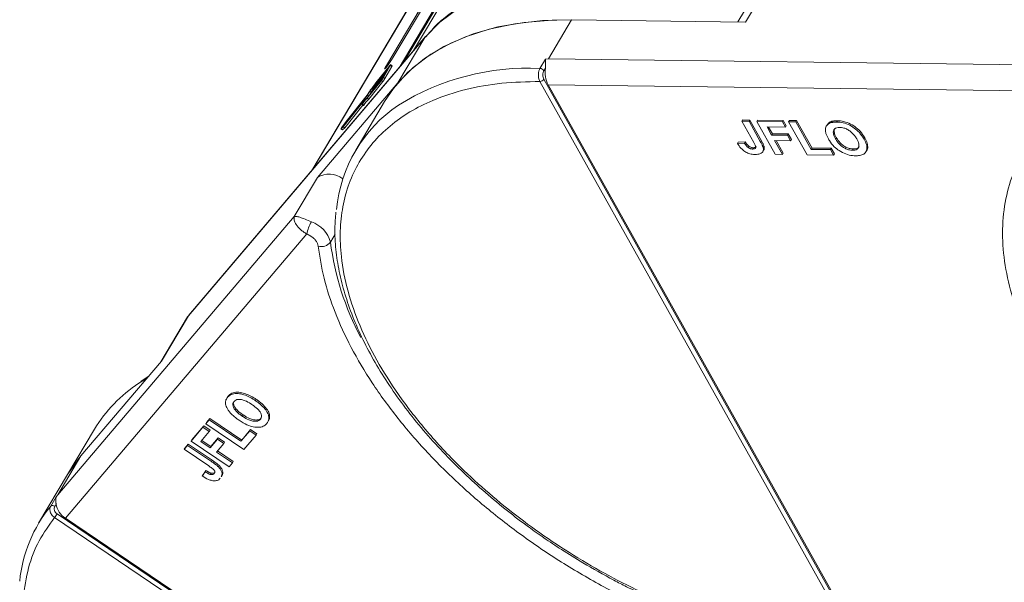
# Model space of a CAD drawing. Header units: millimetres. Extents: x -1055 to 1009, y -247 to 1211.
# Tile 27 of 51: x 141 to 218, y 1018 to 1062. Entities that reach past the tile are written whole.
import ezdxf

# ---------------------------------------------------------------- set-up
doc = ezdxf.new("R2010")
doc.units = ezdxf.units.MM

msp = doc.modelspace()

# ---------------------------------------------------------------- linework, layer by layer
at = {"color": 7, "linetype": 'Continuous', "lineweight": 15}
for p, q in [((195.545, 1100.314), (170.576, 1058.334)), ((170.922, 1058.74), (195.733, 1100.456)), ((193.278, 1095.927), (171.717, 1059.676)), ((188.689, 1092.241), (163.741, 1050.295)), ((163.768, 1050.327), (188.737, 1092.307)), ((170.128, 1059.163), (184.543, 1083.399)), ((183.997, 1082.757), (169.583, 1058.521)), ((197.712, 1061.916), (199.823, 1065.465)), ((198.991, 1065.102), (197.101, 1061.924)), ((182.272, 1059.049), (184.081, 1062.091)), ((184.081, 1062.091), (197.712, 1061.916)), ((172.649, 1060.771), (154.13, 1038.991)), ((172.602, 1060.706), (172.649, 1060.771)), ((172.998, 1061.126), (172.662, 1060.762)), ((154.083, 1038.925), (172.602, 1060.706)), ((172.602, 1060.706), (170.491, 1057.157)), ((169.83, 1058.461), (168.742, 1057.101)), ((169.875, 1058.541), (168.77, 1057.159)), ((169.35, 1057.572), (169.891, 1058.526)), ((169.47, 1057.492), (170.01, 1058.445)), ((169.698, 1058.519), (169.583, 1058.521)), ((169.745, 1058.297), (169.835, 1058.456)), ((169.835, 1058.457), (169.83, 1058.461)), ((169.891, 1058.526), (170.01, 1058.445)), ((170.033, 1058.499), (169.914, 1058.58)), ((181.612, 1058.291), (182.041, 1059.013)), ((182.041, 1059.013), (182.272, 1059.049)), ((222.318, 1058.534), (182.272, 1059.049)), ((169.385, 1057.662), (168.375, 1056.398)), ((168.42, 1056.478), (169.43, 1057.741)), ((169.542, 1057.94), (168.533, 1056.677)), ((168.578, 1056.756), (169.587, 1058.019)), ((169.7, 1058.218), (168.69, 1056.955)), ((168.735, 1057.034), (169.745, 1058.297)), ((169.295, 1057.503), (169.385, 1057.662)), ((169.43, 1057.741), (169.542, 1057.94)), ((169.587, 1058.019), (169.7, 1058.218)), ((181.921, 1058.108), (182.032, 1058.294)), ((170.491, 1057.157), (164.188, 1049.743)), ((168.094, 1055.967), (169.199, 1057.349)), ((168.157, 1056.068), (169.244, 1057.428)), ((168.214, 1055.886), (169.319, 1057.268)), ((168.684, 1056.948), (168.714, 1056.927)), ((168.687, 1056.957), (168.71, 1056.997)), ((168.72, 1056.934), (168.69, 1056.955)), ((168.772, 1057.081), (168.742, 1057.101)), ((169.199, 1057.349), (169.319, 1057.268)), ((169.47, 1057.492), (169.35, 1057.572)), ((206.398, 1013.008), (181.6, 1057.269)), ((206.71, 1013.183), (181.912, 1057.444)), ((182.245, 1057.006), (223.126, 1056.48)), ((182.245, 1057.006), (206.467, 1013.773)), ((168.081, 1056.158), (166.403, 1054.059)), ((168.084, 1056.185), (166.436, 1054.124)), ((168.177, 1056.093), (168.081, 1056.158)), ((168.258, 1056.493), (168.084, 1056.185)), ((168.28, 1056.502), (168.106, 1056.195)), ((168.205, 1056.128), (168.106, 1056.195)), ((168.388, 1056.429), (168.28, 1056.502)), ((168.301, 1056.249), (168.379, 1056.385)), ((168.368, 1056.392), (168.399, 1056.371)), ((168.372, 1056.401), (168.395, 1056.441)), ((168.405, 1056.378), (168.375, 1056.398)), ((168.526, 1056.67), (168.557, 1056.649)), ((168.53, 1056.679), (168.552, 1056.719)), ((168.563, 1056.656), (168.533, 1056.677)), ((166.211, 1053.727), (167.845, 1055.77)), ((166.268, 1053.82), (167.946, 1055.92)), ((166.331, 1053.646), (167.746, 1055.416)), ((169.446, 1055.696), (167.184, 1051.894)), ((167.677, 1055.463), (167.797, 1055.382)), ((167.685, 1055.48), (167.848, 1055.768)), ((167.824, 1055.414), (167.704, 1055.495)), ((167.949, 1055.917), (167.775, 1055.61)), ((167.848, 1055.768), (167.845, 1055.77)), ((167.949, 1055.917), (167.989, 1055.89)), ((167.995, 1055.897), (167.952, 1055.926)), ((168.094, 1055.967), (168.214, 1055.886)), ((166.436, 1054.124), (166.077, 1053.627)), ((166.403, 1054.059), (166.138, 1053.693)), ((166.138, 1053.693), (166.268, 1053.82)), ((166.439, 1054.034), (166.403, 1054.059)), ((197.473, 1054.255), (197.413, 1054.154)), ((198.346, 1052.488), (197.413, 1054.154)), ((197.413, 1054.154), (197.98, 1054.147)), ((197.473, 1054.255), (198.04, 1054.248)), ((198.04, 1054.248), (197.98, 1054.147)), ((197.98, 1054.147), (198.889, 1052.524)), ((198.04, 1054.248), (198.949, 1052.626)), ((198.645, 1054.24), (198.585, 1054.139)), ((198.585, 1054.139), (200.589, 1054.113)), ((200.027, 1051.565), (198.585, 1054.139)), ((198.645, 1054.24), (200.649, 1054.214)), ((200.649, 1054.214), (200.589, 1054.113)), ((200.589, 1054.113), (200.829, 1053.684)), ((200.649, 1054.214), (200.889, 1053.785)), ((201.141, 1054.208), (201.08, 1054.107)), ((202.522, 1051.533), (201.08, 1054.107)), ((201.08, 1054.107), (201.648, 1054.099)), ((201.141, 1054.208), (201.708, 1054.201)), ((201.708, 1054.201), (201.648, 1054.099)), ((201.648, 1054.099), (202.849, 1051.955)), ((201.708, 1054.201), (202.909, 1052.056)), ((204.094, 1053.88), (204.033, 1053.779)), ((204.334, 1054.099), (204.274, 1053.998)), ((204.899, 1054.192), (204.839, 1054.091)), ((166.032, 1053.551), (166.151, 1053.471)), ((166.036, 1053.554), (166.211, 1053.727)), ((166.155, 1053.474), (166.036, 1053.554)), ((166.155, 1053.474), (166.331, 1053.646)), ((166.331, 1053.646), (166.211, 1053.727)), ((200.829, 1053.684), (199.392, 1053.703)), ((199.392, 1053.703), (199.744, 1053.076)), ((199.51, 1053.701), (199.804, 1053.177)), ((199.804, 1053.177), (199.744, 1053.076)), ((199.744, 1053.076), (200.991, 1053.06)), ((199.804, 1053.177), (201.052, 1053.161)), ((200.889, 1053.785), (200.829, 1053.684)), ((201.052, 1053.161), (200.991, 1053.06)), ((200.991, 1053.06), (201.232, 1052.631)), ((201.052, 1053.161), (201.292, 1052.732)), ((197.129, 1052.524), (197.069, 1052.422)), ((197.618, 1052.448), (197.069, 1052.422)), ((197.129, 1052.524), (197.678, 1052.549)), ((197.678, 1052.549), (197.618, 1052.448)), ((198.949, 1052.626), (198.889, 1052.524)), ((201.232, 1052.631), (199.984, 1052.647)), ((199.984, 1052.647), (200.594, 1051.558)), ((200.102, 1052.645), (200.654, 1051.659)), ((201.292, 1052.732), (201.232, 1052.631)), ((204.75, 1052.783), (204.81, 1052.885)), ((207.044, 1052.851), (206.983, 1052.75)), ((197.934, 1052.228), (197.874, 1052.127)), ((198.317, 1052.083), (198.257, 1051.981)), ((199.062, 1051.772), (199.122, 1051.874)), ((199.159, 1052.137), (199.099, 1052.036)), ((200.594, 1051.558), (200.027, 1051.565)), ((200.594, 1051.558), (200.654, 1051.659)), ((204.602, 1051.506), (202.522, 1051.533)), ((202.909, 1052.056), (202.849, 1051.955)), ((202.849, 1051.955), (204.362, 1051.935)), ((202.909, 1052.056), (204.422, 1052.037)), ((204.422, 1052.037), (204.362, 1051.935)), ((204.362, 1051.935), (204.602, 1051.506)), ((204.422, 1052.037), (204.662, 1051.608)), ((204.602, 1051.506), (204.662, 1051.608)), ((206.145, 1051.982), (206.084, 1051.88)), ((207.135, 1051.768), (207.195, 1051.869)), ((164.188, 1049.743), (162.378, 1046.701)), ((162.378, 1046.701), (143.859, 1024.92)), ((144.451, 1023.101), (163.355, 1045.336)), ((163.677, 1045.162), (163.355, 1045.336)), ((165.206, 1044.699), (165.575, 1045.318)), ((154.023, 1038.842), (151.939, 1035.337)), ((151.972, 1035.376), (154.083, 1038.925)), ((154.023, 1038.842), (154.083, 1038.925)), ((154.083, 1038.925), (154.13, 1038.991)), ((145.668, 1027.963), (151.972, 1035.376)), ((150.198, 1033.651), (150.856, 1034.063)), ((150.948, 1034.172), (150.356, 1033.786)), ((157.062, 1032.422), (157.057, 1032.413)), ((157.117, 1032.514), (157.098, 1032.482)), ((157.216, 1032.662), (157.156, 1032.56)), ((159.401, 1032.39), (159.34, 1032.289)), ((155.448, 1030.48), (155.71, 1030.789)), ((155.508, 1030.582), (155.77, 1030.89)), ((155.77, 1030.89), (155.71, 1030.789)), ((155.71, 1030.789), (158.198, 1029.112)), ((155.77, 1030.89), (158.259, 1029.213)), ((158.303, 1031.079), (158.363, 1031.181)), ((159.785, 1030.937), (159.724, 1030.835)), ((160.348, 1030.708), (160.408, 1030.81)), ((146.734, 1030.051), (144.623, 1026.502)), ((154.294, 1029.123), (155.22, 1030.213)), ((154.354, 1029.224), (155.281, 1030.314)), ((155.281, 1030.314), (155.22, 1030.213)), ((155.22, 1030.213), (155.718, 1029.877)), ((155.281, 1030.314), (155.778, 1029.979)), ((155.508, 1030.582), (155.448, 1030.48)), ((158.434, 1028.468), (155.448, 1030.48)), ((155.778, 1029.979), (155.718, 1029.877)), ((158.198, 1029.112), (158.898, 1029.934)), ((158.259, 1029.213), (158.958, 1030.036)), ((158.958, 1030.036), (158.898, 1029.934)), ((158.898, 1029.934), (159.395, 1029.599)), ((158.958, 1030.036), (159.456, 1029.7)), ((154.354, 1029.224), (154.294, 1029.123)), ((155.718, 1029.877), (155.054, 1029.096)), ((155.13, 1029.186), (155.841, 1028.707)), ((155.781, 1028.606), (156.358, 1029.284)), ((155.841, 1028.707), (156.418, 1029.386)), ((156.418, 1029.386), (156.358, 1029.284)), ((156.358, 1029.284), (156.856, 1028.949)), ((156.418, 1029.386), (156.916, 1029.05)), ((158.259, 1029.213), (158.198, 1029.112)), ((159.395, 1029.599), (158.434, 1028.468)), ((159.395, 1029.599), (159.456, 1029.7)), ((153.752, 1028.485), (154.014, 1028.794)), ((153.812, 1028.587), (153.752, 1028.485)), ((155.684, 1027.183), (153.752, 1028.485)), ((153.812, 1028.587), (154.074, 1028.895)), ((154.074, 1028.895), (154.014, 1028.794)), ((154.014, 1028.794), (155.896, 1027.525)), ((154.074, 1028.895), (155.957, 1027.627)), ((157.28, 1027.11), (154.294, 1029.123)), ((155.054, 1029.096), (155.781, 1028.606)), ((155.841, 1028.707), (155.781, 1028.606)), ((156.856, 1028.949), (156.279, 1028.27)), ((156.916, 1029.05), (156.856, 1028.949)), ((143.859, 1024.92), (145.668, 1027.963)), ((155.957, 1027.627), (155.896, 1027.525)), ((156.279, 1028.27), (157.542, 1027.419)), ((156.355, 1028.361), (157.602, 1027.52)), ((155.229, 1026.499), (155.453, 1026.834)), ((155.453, 1026.834), (155.393, 1026.732)), ((156.494, 1027.209), (156.434, 1027.107)), ((157.542, 1027.419), (157.28, 1027.11)), ((157.542, 1027.419), (157.602, 1027.52)), ((144.623, 1026.502), (142.362, 1022.699)), ((155.393, 1026.732), (155.169, 1026.398)), ((155.229, 1026.499), (155.169, 1026.398)), ((155.86, 1026.625), (155.8, 1026.524)), ((156.666, 1026.342), (156.727, 1026.443)), ((143.311, 1024.046), (143.741, 1024.769)), ((143.741, 1024.769), (143.859, 1024.92)), ((143.617, 1024.019), (143.728, 1024.205)), ((194.967, 988.521), (143.608, 1023.138)), ((195.168, 988.811), (143.809, 1023.427)), ((144.451, 1023.101), (194.617, 989.289))]:
    msp.add_line(p, q, dxfattribs=at)
at = {"color": 7, "linetype": 'Continuous', "lineweight": 15, "flags": 128}
for points in [[(172.602, 1060.706), (173.783, 1061.9), (175.167, 1062.942), (176.742, 1063.823), (178.495, 1064.536), (180.412, 1065.077), (182.477, 1065.439), (184.675, 1065.62), (186.987, 1065.62), (189.395, 1065.437), (191.879, 1065.074), (194.42, 1064.532), (196.996, 1063.818), (198.03, 1063.485)], [(169.446, 1055.696), (170.138, 1056.719), (171.249, 1057.963), (172.565, 1059.057), (174.077, 1059.994), (175.771, 1060.765), (177.634, 1061.364), (179.651, 1061.787), (181.806, 1062.03), (184.081, 1062.091)], [(170.491, 1057.157), (171.673, 1058.351), (173.056, 1059.393), (174.631, 1060.274), (176.384, 1060.987), (178.301, 1061.528), (180.366, 1061.89), (182.564, 1062.071), (184.081, 1062.091)], [(169.583, 1058.521), (169.488, 1058.352), (169.449, 1058.257), (169.473, 1058.251), (169.554, 1058.335), (169.681, 1058.497), (169.835, 1058.711), (169.992, 1058.945), (170.128, 1059.163)], [(169.835, 1058.456), (169.839, 1058.463), (169.841, 1058.469), (169.843, 1058.472), (169.843, 1058.474), (169.841, 1058.474), (169.839, 1058.471), (169.835, 1058.467), (169.83, 1058.461)], [(169.875, 1058.541), (169.89, 1058.559), (169.901, 1058.571), (169.91, 1058.579), (169.914, 1058.58), (169.914, 1058.575), (169.91, 1058.564), (169.902, 1058.547), (169.891, 1058.526)], [(170.01, 1058.445), (170.022, 1058.467), (170.03, 1058.483), (170.034, 1058.494), (170.033, 1058.499), (170.033, 1058.499)], [(168.69, 1056.955), (168.688, 1056.952), (168.686, 1056.95), (168.684, 1056.948), (168.684, 1056.948), (168.683, 1056.949), (168.684, 1056.951), (168.685, 1056.954), (168.687, 1056.957)], [(168.375, 1056.398), (168.372, 1056.395), (168.37, 1056.393), (168.369, 1056.392), (168.368, 1056.392), (168.368, 1056.393), (168.369, 1056.395), (168.37, 1056.397), (168.372, 1056.401)], [(168.533, 1056.677), (168.53, 1056.674), (168.528, 1056.671), (168.527, 1056.67), (168.526, 1056.67), (168.526, 1056.671), (168.527, 1056.673), (168.528, 1056.675), (168.53, 1056.679)], [(167.704, 1055.495), (167.696, 1055.483), (167.689, 1055.474), (167.683, 1055.467), (167.679, 1055.463), (167.677, 1055.463), (167.678, 1055.466), (167.68, 1055.472), (167.685, 1055.48)], [(167.848, 1055.768), (167.85, 1055.772), (167.851, 1055.774), (167.852, 1055.776), (167.852, 1055.777), (167.851, 1055.777), (167.85, 1055.776), (167.848, 1055.773), (167.845, 1055.77)], [(167.946, 1055.92), (167.948, 1055.923), (167.95, 1055.925), (167.952, 1055.926), (167.952, 1055.926), (167.952, 1055.925), (167.952, 1055.923), (167.95, 1055.921), (167.949, 1055.917)], [(166.036, 1053.554), (166.032, 1053.551), (166.031, 1053.553), (166.034, 1053.559), (166.039, 1053.569), (166.047, 1053.582), (166.056, 1053.597), (166.067, 1053.612), (166.077, 1053.627)], [(166.151, 1053.471), (166.151, 1053.471), (166.155, 1053.474)], [(144.623, 1026.502), (145.003, 1027.094), (145.668, 1027.963)], [(144.623, 1026.502), (144.698, 1026.626), (145.668, 1027.963)]]:
    msp.add_lwpolyline(points, dxfattribs=at)
at = {"color": 7, "linetype": 'Continuous', "lineweight": 15}
for centre, radius, start, end in [((180.701, 1039.023), 19.289, 87.29227, 121.83149), ((181.591, 1057.903), 0.388, 31.84251, 86.94255), ((184.197, 1057.992), 2.187, 172.04295, 206.79404), ((163.943, 1060.329), 5.784, 318.58246, 326.07649), ((164.912, 1059.693), 4.616, 317.55968, 326.69405), ((168.997, 1056.83), 0.331, 142.07338, 149.85861), ((167.631, 1058.571), 1.988, 322.07338, 329.85861), ((168.722, 1057.836), 0.663, 322.07338, 329.85861), ((167.75, 1058.49), 1.988, 322.07338, 329.85861), ((181.588, 1057.658), 0.389, 271.86957, 326.65022), ((167.82, 1056.362), 0.331, 322.07338, 329.85861), ((168.718, 1056.234), 0.527, 139.23327, 150.62773), ((168.681, 1056.274), 0.331, 142.07338, 149.85861), ((168.839, 1056.552), 0.331, 142.07338, 149.85861), ((176.717, 1046.224), 11.078, 123.96754, 174.74389), ((169.846, 1054.122), 2.543, 133.52568, 147.35364), ((170.032, 1054.113), 2.709, 133.81168, 146.45105), ((167.719, 1055.476), 0.122, 309.57932, 329.44945), ((169.966, 1054.042), 2.543, 133.52568, 147.35364), ((165.121, 1048.312), 1.709, 51.71709, 123.10387), ((166.267, 1044.767), 2.966, 149.33637, 168.93711), ((162.968, 1044.081), 2.322, 15.42678, 71.22836), ((164.513, 1045.203), 0.857, 252.102, 323.98063), ((187.056, 1047.54), 22.033, 187.40858, 207.85708), ((156.384, 1024.232), 11.269, 123.29761, 148.9105), ((151.828, 1017.073), 11.007, 140.69222, 174.25109), ((143.446, 1023.836), 0.25, 47.01395, 122.61801), ((145.347, 1024.477), 1.642, 189.53792, 236.91943), ((141.647, 1024.713), 2.516, 321.22878, 329.26707)]:
    msp.add_arc(centre, radius, start, end, dxfattribs=at)
for points, knots in [([(198.176, 1063.732), (198.057, 1063.774), (197.273, 1064.048), (195.816, 1064.464), (193.807, 1064.971), (191.793, 1065.366), (189.793, 1065.652), (187.823, 1065.822), (185.897, 1065.871), (184.03, 1065.796), (182.232, 1065.595), (180.514, 1065.268), (178.887, 1064.812), (177.359, 1064.227), (175.938, 1063.512), (174.641, 1062.658), (173.652, 1061.863), (173.159, 1061.308), (172.998, 1061.126)], [0, 0, 0, 0, 0.011518, 0.075378, 0.140518, 0.206607, 0.273411, 0.340761, 0.408543, 0.476684, 0.545149, 0.613929, 0.683055, 0.752596, 0.822667, 0.893441, 0.965162, 1, 1, 1, 1]), ([(182.041, 1059.013), (182.042, 1059.013), (182.044, 1059.013), (182.047, 1059.012), (182.051, 1059.009), (182.055, 1058.986), (182.051, 1058.886), (182.049, 1058.69), (182.049, 1058.459), (182.034, 1058.322), (182.032, 1058.294)], [0, 0, 0, 0, 0.003793, 0.007579, 0.014093, 0.034497, 0.13062, 0.51526, 0.901442, 1, 1, 1, 1]), ([(181.6, 1057.269), (181.579, 1057.313), (181.537, 1057.399), (181.499, 1057.551), (181.482, 1057.704), (181.484, 1057.893), (181.52, 1058.106), (181.583, 1058.232), (181.612, 1058.291)], [0, 0, 0, 0, 0.152956, 0.297992, 0.435105, 0.564288, 0.797856, 1, 1, 1, 1]), ([(181.912, 1057.444), (181.891, 1057.493), (181.847, 1057.59), (181.831, 1057.777), (181.852, 1057.963), (181.898, 1058.06), (181.921, 1058.108)], [0, 0, 0, 0, 0.250048, 0.499879, 0.74922, 1, 1, 1, 1]), ([(206.398, 1013.008), (205.35, 1013.06), (203.222, 1013.166), (199.795, 1013.754), (196.487, 1014.608), (193.382, 1015.663), (190.531, 1016.834), (187.697, 1018.2), (184.913, 1019.756), (182.226, 1021.472), (179.683, 1023.32), (177.306, 1025.275), (174.913, 1027.507), (172.597, 1030.013), (170.489, 1032.746), (168.779, 1035.463), (167.447, 1038.175), (166.501, 1040.894), (166.023, 1043.376), (165.931, 1045.578), (166.136, 1047.501), (166.63, 1049.309), (167.419, 1050.981), (168.489, 1052.487), (169.821, 1053.8), (171.393, 1054.913), (173.351, 1055.903), (175.744, 1056.683), (178.556, 1057.192), (180.596, 1057.244), (181.6, 1057.269)], [0, 0, 0, 0, 0.038845, 0.078883, 0.12003, 0.152186, 0.184338, 0.217171, 0.25, 0.282833, 0.315662, 0.347818, 0.37997, 0.421121, 0.461157, 0.5, 0.538846, 0.578883, 0.62003, 0.652186, 0.684338, 0.717171, 0.75, 0.782833, 0.815662, 0.847818, 0.87997, 0.921121, 0.961156, 1, 1, 1, 1]), ([(238.226, 1018.205), (237.164, 1018.864), (235.018, 1020.195), (231.978, 1022.455), (229.104, 1024.895), (226.471, 1027.49), (224.135, 1030.184), (222.14, 1032.92), (220.516, 1035.644), (219.266, 1038.325), (218.384, 1040.959), (217.879, 1043.541), (217.774, 1046.04), (218.084, 1048.4), (218.803, 1050.572), (219.922, 1052.509), (221.377, 1054.203), (222.626, 1055.106), (223.244, 1055.553)], [0, 0, 0, 0, 0.061038, 0.123312, 0.186438, 0.25, 0.313562, 0.376688, 0.438962, 0.5, 0.561038, 0.623312, 0.686438, 0.75, 0.813562, 0.876688, 0.938962, 1, 1, 1, 1]), ([(203.957, 1053.426), (203.958, 1053.487), (203.96, 1053.61), (204.034, 1053.809), (204.15, 1053.937), (204.261, 1053.991), (204.274, 1053.998)], [0, 0, 0, 0, 0.2508959, 0.5021661, 0.9405117, 1, 1, 1, 1]), ([(204.097, 1053.878), (204.152, 1053.954), (204.215, 1054.041), (204.321, 1054.093), (204.334, 1054.099)], [0, 0, 0, 0, 0.874905, 1, 1, 1, 1]), ([(204.274, 1053.998), (204.303, 1054.01), (204.362, 1054.035), (204.457, 1054.058), (204.55, 1054.075), (204.643, 1054.085), (204.739, 1054.091), (204.806, 1054.091), (204.839, 1054.091)], [0, 0, 0, 0, 0.185429, 0.37219, 0.527708, 0.683877, 0.841678, 1, 1, 1, 1]), ([(204.334, 1054.099), (204.364, 1054.112), (204.423, 1054.136), (204.517, 1054.16), (204.611, 1054.177), (204.703, 1054.187), (204.799, 1054.193), (204.866, 1054.192), (204.899, 1054.192)], [0, 0, 0, 0, 0.185429, 0.37219, 0.527708, 0.683877, 0.841678, 1, 1, 1, 1]), ([(204.839, 1054.091), (204.919, 1054.088), (205.161, 1054.078), (205.603, 1053.972), (206.108, 1053.717), (206.565, 1053.35), (206.83, 1053.014), (206.954, 1052.801), (206.983, 1052.75)], [0, 0, 0, 0, 0.101398, 0.306996, 0.506144, 0.685262, 0.924557, 1, 1, 1, 1]), ([(204.899, 1054.192), (204.979, 1054.189), (205.221, 1054.179), (205.664, 1054.074), (206.169, 1053.818), (206.625, 1053.451), (206.89, 1053.115), (207.014, 1052.902), (207.044, 1052.851)], [0, 0, 0, 0, 0.101398, 0.306996, 0.506144, 0.685262, 0.924557, 1, 1, 1, 1]), ([(204.192, 1052.774), (204.173, 1052.808), (204.135, 1052.877), (204.084, 1052.983), (204.037, 1053.093), (203.998, 1053.206), (203.969, 1053.318), (203.961, 1053.39), (203.957, 1053.426)], [0, 0, 0, 0, 0.15395, 0.308181, 0.478699, 0.649961, 0.824203, 1, 1, 1, 1]), ([(204.75, 1052.783), (204.714, 1052.852), (204.622, 1053.025), (204.554, 1053.271), (204.602, 1053.482), (204.74, 1053.61), (204.92, 1053.659), (205.044, 1053.661), (205.086, 1053.662)], [0, 0, 0, 0, 0.1586166, 0.4008637, 0.5730594, 0.7454856, 0.9129852, 1, 1, 1, 1]), ([(204.81, 1052.885), (204.773, 1052.954), (204.681, 1053.128), (204.624, 1053.366), (204.634, 1053.533), (204.681, 1053.576), (204.682, 1053.577)], [0, 0, 0, 0, 0.274858, 0.694634, 0.993023, 1, 1, 1, 1]), ([(205.086, 1053.662), (205.168, 1053.657), (205.332, 1053.646), (205.607, 1053.556), (205.874, 1053.406), (206.147, 1053.166), (206.308, 1052.945), (206.393, 1052.798), (206.409, 1052.769)], [0, 0, 0, 0, 0.160292, 0.321922, 0.490761, 0.657569, 0.933883, 1, 1, 1, 1]), ([(198.461, 1051.553), (198.38, 1051.557), (198.197, 1051.566), (197.884, 1051.652), (197.579, 1051.822), (197.282, 1052.085), (197.153, 1052.29), (197.069, 1052.422)], [0, 0, 0, 0, 0.155292, 0.353145, 0.543243, 0.704067, 1, 1, 1, 1]), ([(197.874, 1052.127), (197.852, 1052.146), (197.808, 1052.185), (197.759, 1052.244), (197.717, 1052.298), (197.682, 1052.348), (197.649, 1052.398), (197.628, 1052.431), (197.618, 1052.448)], [0, 0, 0, 0, 0.193806, 0.393127, 0.544069, 0.695412, 0.847613, 1, 1, 1, 1]), ([(197.678, 1052.549), (197.689, 1052.532), (197.71, 1052.498), (197.745, 1052.445), (197.783, 1052.391), (197.826, 1052.336), (197.875, 1052.28), (197.914, 1052.246), (197.934, 1052.228)], [0, 0, 0, 0, 0.155996, 0.312125, 0.480895, 0.650212, 0.823248, 1, 1, 1, 1]), ([(198.346, 1052.488), (198.383, 1052.42), (198.446, 1052.301), (198.498, 1052.158), (198.496, 1052.066), (198.454, 1052.017), (198.375, 1051.985), (198.302, 1051.983), (198.257, 1051.981)], [0, 0, 0, 0, 0.292027, 0.504854, 0.613905, 0.723685, 0.829816, 1, 1, 1, 1]), ([(198.889, 1052.524), (198.908, 1052.49), (198.945, 1052.421), (198.992, 1052.329), (199.03, 1052.247), (199.057, 1052.176), (199.084, 1052.105), (199.094, 1052.059), (199.099, 1052.036)], [0, 0, 0, 0, 0.20827, 0.416707, 0.561481, 0.706573, 0.852825, 1, 1, 1, 1]), ([(198.949, 1052.626), (198.968, 1052.591), (199.006, 1052.523), (199.052, 1052.43), (199.09, 1052.349), (199.118, 1052.278), (199.144, 1052.206), (199.154, 1052.16), (199.159, 1052.137)], [0, 0, 0, 0, 0.20827, 0.416707, 0.561481, 0.706573, 0.852825, 1, 1, 1, 1]), ([(206.326, 1051.451), (206.246, 1051.455), (206.004, 1051.465), (205.56, 1051.568), (205.052, 1051.824), (204.596, 1052.193), (204.339, 1052.522), (204.219, 1052.728), (204.192, 1052.774)], [0, 0, 0, 0, 0.102171, 0.30922, 0.51365, 0.692275, 0.932413, 1, 1, 1, 1]), ([(206.084, 1051.88), (206.002, 1051.886), (205.838, 1051.898), (205.561, 1051.994), (205.283, 1052.151), (204.994, 1052.407), (204.838, 1052.629), (204.758, 1052.769), (204.75, 1052.783)], [0, 0, 0, 0, 0.15971, 0.320429, 0.491074, 0.67705, 0.96629, 1, 1, 1, 1]), ([(206.145, 1051.982), (206.063, 1051.988), (205.898, 1051.999), (205.621, 1052.095), (205.344, 1052.253), (205.055, 1052.508), (204.898, 1052.731), (204.818, 1052.87), (204.81, 1052.885)], [0, 0, 0, 0, 0.15971, 0.320429, 0.491074, 0.67705, 0.96629, 1, 1, 1, 1]), ([(206.409, 1052.769), (206.445, 1052.701), (206.547, 1052.508), (206.615, 1052.24), (206.532, 1052.026), (206.375, 1051.911), (206.205, 1051.882), (206.103, 1051.881), (206.084, 1051.88)], [0, 0, 0, 0, 0.1585903, 0.4472388, 0.6203806, 0.7935748, 0.9612953, 1, 1, 1, 1]), ([(206.983, 1052.75), (207.02, 1052.681), (207.13, 1052.474), (207.231, 1052.146), (207.19, 1051.808), (206.987, 1051.572), (206.674, 1051.461), (206.431, 1051.454), (206.326, 1051.451)], [0, 0, 0, 0, 0.101888, 0.307343, 0.492963, 0.678647, 0.860791, 1, 1, 1, 1]), ([(207.044, 1052.851), (207.08, 1052.782), (207.191, 1052.575), (207.281, 1052.253), (207.282, 1051.983), (207.197, 1051.893), (207.183, 1051.878)], [0, 0, 0, 0, 0.192169, 0.579672, 0.929764, 1, 1, 1, 1]), ([(198.257, 1051.981), (198.232, 1051.982), (198.182, 1051.984), (198.107, 1052.002), (198.039, 1052.026), (197.981, 1052.054), (197.925, 1052.088), (197.891, 1052.114), (197.874, 1052.127)], [0, 0, 0, 0, 0.202387, 0.410907, 0.557829, 0.709472, 0.853224, 1, 1, 1, 1]), ([(197.934, 1052.228), (197.974, 1052.2), (198.049, 1052.146), (198.175, 1052.098), (198.262, 1052.084), (198.307, 1052.083), (198.317, 1052.083)], [0, 0, 0, 0, 0.330398, 0.624767, 0.917361, 1, 1, 1, 1]), ([(198.317, 1052.083), (198.367, 1052.085), (198.446, 1052.088), (198.524, 1052.123), (198.539, 1052.157), (198.545, 1052.171)], [0, 0, 0, 0, 0.495374, 0.790754, 1, 1, 1, 1]), ([(199.099, 1052.036), (199.103, 1051.972), (199.111, 1051.845), (199.019, 1051.691), (198.816, 1051.567), (198.595, 1051.558), (198.461, 1051.553)], [0, 0, 0, 0, 0.20646, 0.413515, 0.645211, 1, 1, 1, 1]), ([(199.159, 1052.137), (199.166, 1052.072), (199.177, 1051.974), (199.128, 1051.903), (199.112, 1051.879)], [0, 0, 0, 0, 0.663161, 1, 1, 1, 1]), ([(206.591, 1052.172), (206.586, 1052.16), (206.562, 1052.09), (206.431, 1052.015), (206.265, 1051.983), (206.164, 1051.982), (206.145, 1051.982)], [0, 0, 0, 0, 0.084934, 0.502415, 0.906703, 1, 1, 1, 1]), ([(165.637, 1047.042), (165.6, 1046.624), (165.515, 1045.673), (165.605, 1044.118), (165.863, 1042.402), (166.309, 1040.647), (166.931, 1038.866), (167.724, 1037.07), (168.683, 1035.27), (169.798, 1033.479), (171.062, 1031.707), (172.463, 1029.968), (173.986, 1028.275), (175.612, 1026.645), (177.306, 1025.106), (179.007, 1023.696), (180.547, 1022.523), (181.963, 1021.52), (183.376, 1020.574), (184.407, 1019.946), (184.968, 1019.605)], [0, 0, 0, 0, 0.047763, 0.108564, 0.169412, 0.23026, 0.29107, 0.351811, 0.412448, 0.472949, 0.533269, 0.593337, 0.65303, 0.712106, 0.770046, 0.825494, 0.876205, 0.912323, 0.952312, 1, 1, 1, 1]), ([(163.355, 1045.336), (163.267, 1045.388), (163.087, 1045.492), (162.78, 1045.74), (162.494, 1046.07), (162.326, 1046.439), (162.361, 1046.614), (162.378, 1046.701)], [0, 0, 0, 0, 0.124054, 0.250838, 0.49978, 0.748665, 1, 1, 1, 1]), ([(162.378, 1046.701), (162.421, 1046.711), (162.507, 1046.729), (162.797, 1046.65), (163.195, 1046.499), (163.542, 1046.353), (163.715, 1046.28)], [0, 0, 0, 0, 0.251308, 0.500635, 0.750187, 1, 1, 1, 1]), ([(163.677, 1045.162), (163.753, 1045.106), (163.906, 1044.993), (164.084, 1044.791), (164.21, 1044.582), (164.237, 1044.452), (164.25, 1044.387)], [0, 0, 0, 0, 0.245536, 0.5, 0.754464, 1, 1, 1, 1]), ([(204.909, 1011.861), (203.832, 1011.99), (201.656, 1012.25), (198.234, 1013.028), (194.724, 1014.095), (191.181, 1015.468), (187.683, 1017.112), (184.299, 1018.995), (181.094, 1021.07), (178.097, 1023.307), (175.308, 1025.699), (172.737, 1028.244), (170.421, 1030.921), (168.418, 1033.677), (166.77, 1036.457), (165.516, 1039.202), (164.634, 1041.867), (164.377, 1043.553), (164.25, 1044.387)], [0, 0, 0, 0, 0.061038, 0.123312, 0.186438, 0.25, 0.313562, 0.376688, 0.438962, 0.5, 0.561038, 0.623312, 0.686438, 0.75, 0.813562, 0.876688, 0.938962, 1, 1, 1, 1]), ([(156.986, 1032.143), (156.988, 1032.173), (156.992, 1032.233), (157.013, 1032.312), (157.04, 1032.382), (157.073, 1032.445), (157.111, 1032.505), (157.141, 1032.542), (157.156, 1032.56)], [0, 0, 0, 0, 0.185429, 0.37219, 0.527708, 0.683877, 0.841678, 1, 1, 1, 1]), ([(157.118, 1032.514), (157.123, 1032.525), (157.139, 1032.556), (157.171, 1032.606), (157.201, 1032.643), (157.216, 1032.662)], [0, 0, 0, 0, 0.198758, 0.598719, 1, 1, 1, 1]), ([(157.156, 1032.56), (157.195, 1032.601), (157.313, 1032.725), (157.608, 1032.857), (158.068, 1032.859), (158.607, 1032.712), (159.031, 1032.492), (159.281, 1032.328), (159.34, 1032.289)], [0, 0, 0, 0, 0.101398, 0.306996, 0.506144, 0.685262, 0.924557, 1, 1, 1, 1]), ([(157.216, 1032.662), (157.255, 1032.703), (157.374, 1032.827), (157.668, 1032.958), (158.128, 1032.961), (158.667, 1032.813), (159.092, 1032.593), (159.341, 1032.429), (159.401, 1032.39)], [0, 0, 0, 0, 0.101398, 0.306996, 0.506144, 0.685262, 0.924557, 1, 1, 1, 1]), ([(158.303, 1031.079), (158.224, 1031.134), (158.026, 1031.273), (157.772, 1031.503), (157.602, 1031.762), (157.548, 1031.979), (157.585, 1032.132), (157.639, 1032.204), (157.657, 1032.229)], [0, 0, 0, 0, 0.1586166, 0.4008637, 0.5730594, 0.7454856, 0.9129852, 1, 1, 1, 1]), ([(157.657, 1032.229), (157.699, 1032.269), (157.782, 1032.348), (157.988, 1032.403), (158.245, 1032.388), (158.585, 1032.278), (158.859, 1032.125), (159.031, 1032.012), (159.064, 1031.99)], [0, 0, 0, 0, 0.160292, 0.321922, 0.490761, 0.657569, 0.933883, 1, 1, 1, 1]), ([(159.34, 1032.289), (159.419, 1032.234), (159.656, 1032.068), (160, 1031.765), (160.289, 1031.373), (160.411, 1031.001), (160.371, 1030.705), (160.267, 1030.562), (160.222, 1030.501)], [0, 0, 0, 0, 0.101888, 0.307343, 0.492963, 0.678647, 0.860791, 1, 1, 1, 1]), ([(159.401, 1032.39), (159.479, 1032.335), (159.717, 1032.17), (160.061, 1031.866), (160.347, 1031.476), (160.477, 1031.104), (160.428, 1030.907), (160.405, 1030.811)], [0, 0, 0, 0, 0.119588, 0.360734, 0.578598, 0.796539, 1, 1, 1, 1]), ([(157.362, 1031.341), (157.307, 1031.408), (157.196, 1031.543), (157.049, 1031.802), (156.985, 1032.007), (156.986, 1032.129), (156.986, 1032.143)], [0, 0, 0, 0, 0.250896, 0.502166, 0.940512, 1, 1, 1, 1]), ([(158.363, 1031.181), (158.284, 1031.236), (158.086, 1031.374), (157.834, 1031.604), (157.658, 1031.865), (157.636, 1032.006), (157.624, 1032.077)], [0, 0, 0, 0, 0.21277, 0.537722, 0.768706, 1, 1, 1, 1]), ([(159.064, 1031.99), (159.142, 1031.935), (159.363, 1031.78), (159.637, 1031.525), (159.793, 1031.245), (159.828, 1031.031), (159.777, 1030.904), (159.733, 1030.846), (159.724, 1030.835)], [0, 0, 0, 0, 0.15859, 0.447239, 0.620381, 0.793575, 0.961295, 1, 1, 1, 1]), ([(158.06, 1030.757), (158.021, 1030.784), (157.941, 1030.838), (157.822, 1030.926), (157.701, 1031.02), (157.581, 1031.122), (157.465, 1031.228), (157.397, 1031.303), (157.362, 1031.341)], [0, 0, 0, 0, 0.15395, 0.308181, 0.478699, 0.649961, 0.824203, 1, 1, 1, 1]), ([(160.222, 1030.501), (160.183, 1030.46), (160.065, 1030.335), (159.771, 1030.2), (159.31, 1030.198), (158.77, 1030.347), (158.355, 1030.563), (158.113, 1030.722), (158.06, 1030.757)], [0, 0, 0, 0, 0.102171, 0.30922, 0.51365, 0.692275, 0.932413, 1, 1, 1, 1]), ([(159.724, 1030.835), (159.682, 1030.796), (159.597, 1030.717), (159.385, 1030.668), (159.117, 1030.685), (158.755, 1030.803), (158.482, 1030.96), (158.32, 1031.068), (158.303, 1031.079)], [0, 0, 0, 0, 0.15971, 0.320429, 0.491074, 0.67705, 0.96629, 1, 1, 1, 1]), ([(159.785, 1030.937), (159.742, 1030.897), (159.658, 1030.818), (159.445, 1030.769), (159.178, 1030.786), (158.815, 1030.905), (158.543, 1031.061), (158.38, 1031.169), (158.363, 1031.181)], [0, 0, 0, 0, 0.15971, 0.320429, 0.491074, 0.67705, 0.96629, 1, 1, 1, 1]), ([(155.957, 1027.627), (155.996, 1027.599), (156.075, 1027.545), (156.18, 1027.47), (156.272, 1027.402), (156.348, 1027.34), (156.425, 1027.276), (156.471, 1027.231), (156.494, 1027.209)], [0, 0, 0, 0, 0.20827, 0.416707, 0.561481, 0.706573, 0.852825, 1, 1, 1, 1]), ([(155.453, 1026.834), (155.473, 1026.821), (155.514, 1026.795), (155.578, 1026.757), (155.644, 1026.719), (155.714, 1026.683), (155.786, 1026.649), (155.835, 1026.633), (155.86, 1026.625)], [0, 0, 0, 0, 0.155996, 0.312125, 0.480895, 0.650212, 0.823248, 1, 1, 1, 1]), ([(155.684, 1027.183), (155.763, 1027.128), (155.9, 1027.034), (156.053, 1026.906), (156.135, 1026.804), (156.161, 1026.728), (156.154, 1026.648), (156.124, 1026.605), (156.104, 1026.578)], [0, 0, 0, 0, 0.292027, 0.504854, 0.613905, 0.723685, 0.829816, 1, 1, 1, 1]), ([(155.896, 1027.525), (155.936, 1027.498), (156.015, 1027.444), (156.12, 1027.369), (156.211, 1027.3), (156.288, 1027.238), (156.365, 1027.175), (156.411, 1027.13), (156.434, 1027.107)], [0, 0, 0, 0, 0.20827, 0.416707, 0.561481, 0.706573, 0.852825, 1, 1, 1, 1]), ([(156.434, 1027.107), (156.494, 1027.04), (156.613, 1026.905), (156.709, 1026.687), (156.735, 1026.489), (156.675, 1026.393), (156.648, 1026.352)], [0, 0, 0, 0, 0.25063, 0.50198, 0.783245, 1, 1, 1, 1]), ([(156.494, 1027.209), (156.554, 1027.141), (156.674, 1027.006), (156.769, 1026.788), (156.795, 1026.59), (156.735, 1026.495), (156.709, 1026.453)], [0, 0, 0, 0, 0.25063, 0.50198, 0.783245, 1, 1, 1, 1]), ([(156.585, 1026.223), (156.545, 1026.182), (156.455, 1026.09), (156.235, 1026.01), (155.943, 1026.026), (155.571, 1026.148), (155.327, 1026.3), (155.169, 1026.398)], [0, 0, 0, 0, 0.155292, 0.353145, 0.543243, 0.704067, 1, 1, 1, 1]), ([(155.8, 1026.524), (155.772, 1026.533), (155.717, 1026.551), (155.642, 1026.587), (155.573, 1026.623), (155.512, 1026.658), (155.452, 1026.695), (155.412, 1026.72), (155.393, 1026.732)], [0, 0, 0, 0, 0.193806, 0.393127, 0.544069, 0.695412, 0.847613, 1, 1, 1, 1]), ([(156.104, 1026.578), (156.092, 1026.565), (156.068, 1026.54), (156.018, 1026.517), (155.966, 1026.505), (155.913, 1026.504), (155.857, 1026.51), (155.819, 1026.519), (155.8, 1026.524)], [0, 0, 0, 0, 0.202387, 0.410907, 0.557829, 0.709472, 0.853224, 1, 1, 1, 1]), ([(155.86, 1026.625), (155.904, 1026.616), (155.986, 1026.599), (156.086, 1026.617), (156.138, 1026.65), (156.16, 1026.674), (156.165, 1026.679)], [0, 0, 0, 0, 0.330398, 0.624767, 0.917361, 1, 1, 1, 1]), ([(143.741, 1024.769), (143.742, 1024.769), (143.743, 1024.77), (143.743, 1024.771), (143.744, 1024.771), (143.74, 1024.758), (143.715, 1024.685), (143.694, 1024.538), (143.707, 1024.353), (143.724, 1024.23), (143.728, 1024.205)], [0, 0, 0, 0, 0.003793, 0.007579, 0.014093, 0.034497, 0.13062, 0.51526, 0.901442, 1, 1, 1, 1]), ([(143.608, 1023.138), (143.562, 1023.173), (143.472, 1023.241), (143.368, 1023.369), (143.295, 1023.501), (143.24, 1023.669), (143.229, 1023.864), (143.285, 1023.989), (143.311, 1024.046)], [0, 0, 0, 0, 0.152956, 0.297992, 0.435105, 0.564288, 0.797856, 1, 1, 1, 1]), ([(143.809, 1023.427), (143.761, 1023.467), (143.665, 1023.545), (143.582, 1023.708), (143.558, 1023.877), (143.597, 1023.971), (143.617, 1024.019)], [0, 0, 0, 0, 0.250048, 0.499879, 0.74922, 1, 1, 1, 1]), ([(194.967, 988.521), (194.447, 987.993), (193.392, 986.922), (191.313, 985.654), (189.047, 984.743), (186.689, 984.166), (184.342, 983.856), (181.824, 983.771), (179.157, 983.92), (176.388, 984.299), (173.564, 984.903), (170.717, 985.717), (167.612, 986.826), (164.294, 988.276), (160.862, 990.092), (157.625, 992.113), (154.562, 994.338), (151.667, 996.787), (149.199, 999.237), (147.158, 1001.597), (145.505, 1003.815), (144.086, 1006.071), (142.925, 1008.341), (142.039, 1010.586), (141.448, 1012.767), (141.146, 1014.862), (141.13, 1017.04), (141.5, 1019.229), (142.306, 1021.354), (143.178, 1022.549), (143.608, 1023.138)], [0, 0, 0, 0, 0.038845, 0.078883, 0.12003, 0.152186, 0.184338, 0.217171, 0.25, 0.282833, 0.315662, 0.347818, 0.37997, 0.421121, 0.461157, 0.5, 0.538846, 0.578883, 0.62003, 0.652186, 0.684338, 0.717171, 0.75, 0.782833, 0.815662, 0.847818, 0.87997, 0.921121, 0.961156, 1, 1, 1, 1]), ([(184.968, 1019.605), (185.773, 1019.141), (186.901, 1018.492), (188.602, 1017.62), (190.06, 1016.919), (191.811, 1016.154), (193.657, 1015.429), (195.588, 1014.759), (197.571, 1014.168), (199.579, 1013.668), (201.594, 1013.27), (203.592, 1012.989), (205.296, 1012.829), (206.305, 1012.813), (206.679, 1012.808)], [0, 0, 0, 0, 0.1137, 0.159318, 0.234954, 0.313176, 0.396777, 0.483673, 0.573025, 0.664169, 0.756641, 0.850112, 0.944348, 1, 1, 1, 1])]:
    msp.add_open_spline(points, degree=3, knots=knots, dxfattribs=at)

doc.saveas('drawing.dxf')
